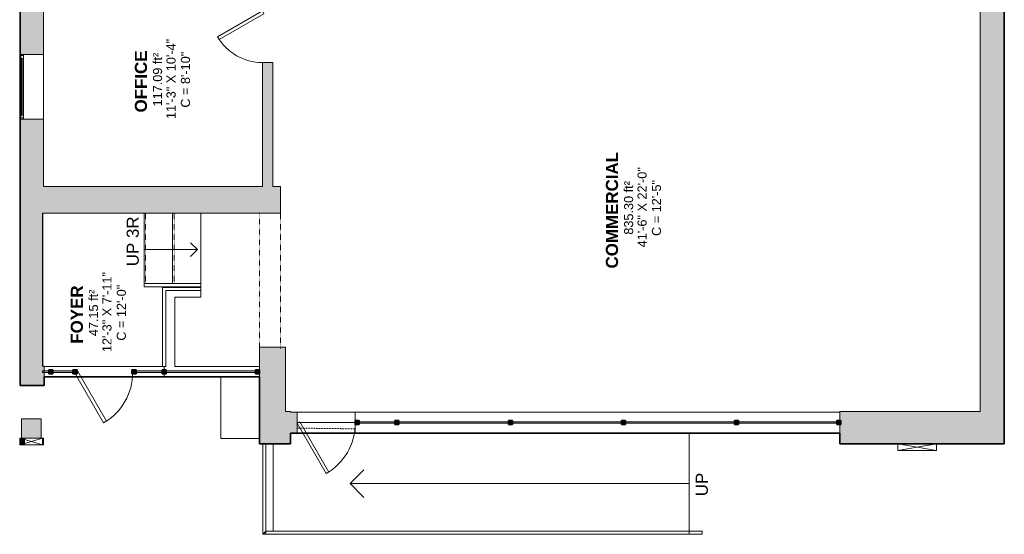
# Model space of a CAD drawing. Header units: inches. Extents: x 20 to 636, y -384 to 556.
# Tile 1 of 3: x 20 to 630, y -384 to -65. Entities that reach past the tile are written whole.
import ezdxf

# ---------------------------------------------------------------- set-up
doc = ezdxf.new("R2010")
doc.units = ezdxf.units.IN
doc.header["$MEASUREMENT"] = 0
doc.linetypes.add('Dash', pattern=[0.23622, 0.11811, -0.11811])
doc.linetypes.add('Overhead', pattern=[0.15625, 0.09375, -0.0625])
for name, color, linetype, lineweight in [('A-AREA', 32, 'Dash', 9), ('A-AREA-IDEN', 2, 'Continuous', 9), ('A-DETL', 90, 'Continuous', 9), ('A-DOOR', 31, 'Continuous', 9), ('A-EXTEERIOR SPACES', 90, 'Continuous', 9), ('A-FLOR', 192, 'Continuous', 9), ('A-FLOR-HRAL', 11, 'Continuous', 9), ('A-FLOR-OVHD', 1, 'Overhead', 9), ('A-GENM', 13, 'Continuous', 9), ('A-GLAZ', 151, 'Continuous', 9), ('A-LEDGES', 90, 'Continuous', 9), ('A-WALL', 90, 'Continuous', 9), ('A-WALL-PATT', 111, 'Continuous', 9), ('G-ANNO-TEXT', 231, 'Continuous', 9), ('S-STRS', 90, 'Continuous', 9)]:
    doc.layers.add(name, color=color, linetype=linetype, lineweight=lineweight)
doc.styles.add('Arial_1', font='arial.ttf', dxfattribs={"height": 7.5})
doc.styles.add('Arial_2', font='arial.ttf', dxfattribs={"height": 5.625})
doc.styles.add('Arial_B', font='arialbd.ttf', dxfattribs={"height": 7.5})

# ---------------------------------------------------------------- blocks, each defined once
blk = doc.blocks.new('Planitar-Fixed - Default 1-5505659-Main Floor')
at = {"layer": 'A-GLAZ', "lineweight": 18}
for p, q in [((-20, 7.76), (-19.25, 7.76)), ((-19.25, 7.76), (-20, 7.76)), ((-19.25, 7.76), (-19.25, 5.53)), ((-19.25, 5.53), (-19.25, 7.76)), ((-19.25, 7.26), (-17.52, 7.26)), ((-17.52, 7.26), (-19.25, 7.26)), ((-19.25, 7.26), (-19.25, 5.53)), ((-17.52, 7.26), (-17.52, 5.53)), ((-17.52, 5.53), (-17.52, 7.26)), ((17.52, 7.26), (17.52, 5.53)), ((19.25, 7.26), (17.52, 7.26)), ((19.25, 7.26), (17.52, 7.26)), ((17.52, 7.26), (17.52, 5.53)), ((19.25, 7.76), (19.25, 5.53)), ((19.96, 7.76), (19.25, 7.76)), ((20, 7.76), (19.25, 7.76)), ((19.25, 7.76), (19.25, 5.53)), ((19.25, 5.53), (19.25, 7.26)), ((-19.25, 5.53), (-17.52, 5.53)), ((17.52, 5.53), (19.25, 5.53)), ((-20, -6.74), (-18.74, -6.74)), ((20, -6.74), (18.74, -6.74))]:
    blk.add_line(p, q, dxfattribs=at)
at = {"layer": 'A-GLAZ'}
for p, q in [((-19.25, 7.76), (19.25, 7.76)), ((-17.52, 7.26), (17.52, 7.26)), ((20, 5.53), (-20, 5.53)), ((-20, 5.53), (-20, -6.74)), ((20, -6.74), (20, 5.53)), ((-20, -6.74), (20, -6.74))]:
    blk.add_line(p, q, dxfattribs=at)
at = {"layer": 'A-GLAZ', "lineweight": 25}
blk.add_line((-17.52, 6.4), (17.52, 6.4), dxfattribs=at)
blk = doc.blocks.new('Planitar - Single Door - 3_-0 x 6_-8_-5506503-Main Floor')
at = {"layer": 'A-DOOR'}
for p, q in [((-1.73, 30.68), (0, 31.68)), ((16.27, -0.5), (-1.73, 30.68)), ((18, 0.5), (0, 31.68)), ((16.27, -0.5), (18, 0.5))]:
    blk.add_line(p, q, dxfattribs=at)
blk.add_arc((18, 0.5), 36, 120, 180, dxfattribs=at)
blk = doc.blocks.new('Top Rail Type - Top Rail_Internal_-5508236-Main Floor')
at = {"layer": 'A-FLOR-HRAL'}
for p, q in [((108.77, -279.55), (108.77, -230.57)), ((108.77, -230.57), (132.5, -230.57)), ((132.5, -230.57), (132.5, -232.53)), ((110.73, -232.53), (110.73, -279.55)), ((132.5, -232.53), (110.73, -232.53)), ((110.73, -279.55), (108.77, -279.55))]:
    blk.add_line(p, q, dxfattribs=at)
blk = doc.blocks.new('Top Rail Type - Top Rail_Internal_-V1-Main Floor')
at = {"layer": 'A-FLOR-HRAL'}
for p, q in [((108.77, -230.57), (132.5, -230.57)), ((108.77, -279.55), (108.77, -230.57)), ((132.5, -230.57), (132.5, -232.53)), ((110.73, -232.53), (132.5, -232.53)), ((110.73, -279.55), (110.73, -232.53)), ((108.77, -279.55), (110.73, -279.55))]:
    blk.add_line(p, q, dxfattribs=at)
blk = doc.blocks.new('Top Rail Type - Top Rail_Internal_-5508320-Main Floor')
at = {"layer": 'A-FLOR-HRAL'}
for p, q in [((97.25, -230.11), (97.25, -228.14)), ((97.25, -228.14), (132.5, -228.14)), ((132.5, -230.11), (97.25, -230.11)), ((132.5, -228.14), (132.5, -230.11))]:
    blk.add_line(p, q, dxfattribs=at)
blk = doc.blocks.new('Top Rail Type - Top Rail_Internal_-V2-Main Floor')
at = {"layer": 'A-FLOR-HRAL'}
for p, q in [((97.25, -228.14), (97.25, -230.11)), ((97.25, -228.14), (132.5, -228.14)), ((97.25, -230.11), (132.5, -230.11)), ((132.5, -228.14), (132.5, -230.11))]:
    blk.add_line(p, q, dxfattribs=at)
blk = doc.blocks.new('Planitar - Single Door - 3_-0 x 6_-8_-5508868-Main Floor')
at = {"layer": 'A-DOOR'}
for p, q in [((-1.73, 30.68), (0, 31.68)), ((16.27, -0.5), (-1.73, 30.68)), ((18, 0.5), (0, 31.68)), ((16.27, -0.5), (18, 0.5))]:
    blk.add_line(p, q, dxfattribs=at)
blk.add_arc((18, 0.5), 36, 120, 180, dxfattribs=at)
blk = doc.blocks.new('Top Rail Type - Top Rail_Internal_-5510588-Main Floor')
at = {"layer": 'A-FLOR-HRAL'}
for p, q in [((170.77, -383.48), (170.77, -327.5)), ((172.73, -327.5), (172.73, -383.48)), ((172.73, -383.48), (171.57, -383.48)), ((172.73, -381.52), (434.75, -381.52)), ((434.75, -383.48), (172.73, -383.48)), ((434.75, -383.48), (434.75, -381.52)), ((434.75, -381.52), (442.75, -381.52)), ((442.75, -383.48), (434.75, -383.48)), ((442.75, -381.52), (442.75, -383.48))]:
    blk.add_line(p, q, dxfattribs=at)
blk = doc.blocks.new('Top Rail Type - Top Rail_Internal_-V3-Main Floor')
at = {"layer": 'A-FLOR-HRAL'}
for p, q in [((170.77, -327.5), (170.77, -383.48)), ((172.73, -327.5), (172.73, -381.52)), ((171.75, -382.5), (170.77, -383.48)), ((170.77, -383.48), (171.75, -383.48)), ((172.73, -381.52), (171.57, -382.68)), ((172.73, -381.52), (434.75, -381.52)), ((172.73, -383.48), (434.75, -383.48)), ((434.75, -381.52), (442.75, -381.52)), ((434.75, -383.48), (442.75, -383.48)), ((442.75, -381.52), (442.75, -383.48))]:
    blk.add_line(p, q, dxfattribs=at)
blk = doc.blocks.new('Planitar - Single Door - 2_8-5512180-Main Floor')
at = {"layer": 'A-DOOR'}
for p, q in [((-1.73, 29.96), (0, 30.96)), ((16, 3.25), (0, 30.96)), ((14.27, 2.25), (-1.73, 29.96)), ((14.27, 2.25), (16, 3.25))]:
    blk.add_line(p, q, dxfattribs=at)
blk.add_arc((16, 3.25), 32, 120, 180, dxfattribs=at)
blk = doc.blocks.new('Signage - Signage-5643858-Main Floor')
at = {"layer": 'A-GENM'}
for p, q in [((563.75, -331.5), (587.75, -327.5)), ((587.75, -331.5), (563.75, -327.5)), ((563.75, -327.5), (587.75, -327.5)), ((563.75, -327.5), (563.75, -331.5)), ((587.75, -331.5), (587.75, -327.5)), ((587.75, -331.5), (563.75, -331.5))]:
    blk.add_line(p, q, dxfattribs=at)
blk = doc.blocks.new('Signage - Signage-5643859-Main Floor')
at = {"layer": 'A-GENM'}
for p, q in [((20.27, -324), (20.57, -324)), ((20.27, -324), (20.27, -328)), ((20.57, -328), (20.27, -328)), ((20.49, -328), (34.49, -324)), ((34.49, -328), (20.49, -324)), ((20.57, -324), (20.83, -324)), ((20.57, -328), (20.57, -324)), ((20.83, -328), (20.57, -328)), ((20.83, -324), (20.83, -328)), ((20.83, -324), (21.29, -324)), ((21.29, -328), (20.83, -328)), ((21.29, -324), (21.48, -324)), ((21.29, -324), (21.29, -328)), ((21.48, -328), (21.29, -328)), ((21.48, -324), (21.87, -324)), ((21.48, -324), (21.48, -328)), ((21.87, -328), (21.48, -328)), ((21.87, -324), (22.35, -324)), ((21.87, -324), (21.87, -328)), ((22.35, -328), (21.87, -328)), ((22.35, -324), (22.82, -324)), ((22.35, -324), (22.35, -328)), ((22.82, -328), (22.35, -328)), ((22.82, -324), (23.17, -324)), ((22.82, -324), (22.82, -328)), ((23.17, -328), (22.82, -328)), ((23.17, -324), (23.17, -328)), ((23.17, -324), (34.49, -324)), ((34.49, -328), (23.17, -328)), ((34.49, -324), (35.08, -324)), ((34.49, -328), (34.49, -324)), ((35.08, -328), (34.49, -328)), ((35.08, -324), (35.08, -328))]:
    blk.add_line(p, q, dxfattribs=at)

msp = doc.modelspace()

# ---------------------------------------------------------------- hatches: boundary and pattern name
at = {"layer": 'A-WALL'}
msp.add_hatch(color=8, dxfattribs=at).paths.add_polyline_path([(29.99, -324), (33.49, -324), (33.49, -312), (21.49, -312), (21.49, -324), (29.89, -324)], flags=0)
at = {"layer": 'A-WALL-PATT'}
for points in [[(614.75, -327.5), (629.75, -327.5), (629.75, -33.57), (614.75, -33.57), (614.75, -307.5)], [(181.75, -184.5), (181.75, -168), (34.99, -168), (34.99, -176.25), (34.49, -176.25), (34.49, -184.5), (121.11, -184.5)], [(34.49, -279.3), (34.49, -176.25), (20.49, -176.25), (20.49, -279.3)], [(184.75, -307.5), (184.75, -267.5), (168.75, -267.5), (168.75, -307.5)], [(20.49, -291.3), (35.5, -291.3), (35.5, -279.3), (20.49, -279.3)], [(40.75, -284.05), (40.75, -281.55), (38.25, -281.55), (38.25, -284.05)], [(55.75, -284.05), (55.75, -281.55), (53.25, -281.55), (53.25, -284.05)], [(92.29, -284.05), (92.29, -281.55), (89.79, -281.55), (89.79, -284.05)], [(111, -284.05), (111, -281.55), (108.5, -281.55), (108.5, -284.05)], [(168.75, -284.05), (168.75, -281.55), (166.25, -281.55), (166.25, -284.05)], [(188, -327.5), (188, -307.5), (168.75, -307.5), (168.75, -327.5)], [(191.99, -320.75), (191.99, -307.75), (188, -307.75), (188, -320.75)], [(576.72, -327.5), (614.75, -327.5), (614.75, -307.5), (528, -307.5), (528, -327.5), (575.8, -327.5)], [(230.49, -315.5), (230.49, -313), (227.99, -313), (227.99, -315.5)], [(255, -315.5), (255, -313), (252.5, -313), (252.5, -315.5)], [(322.75, -315.5), (325.25, -315.5), (325.25, -313), (322.75, -313)], [(395.25, -315.5), (395.25, -313), (392.75, -313), (392.75, -315.5)], [(465.25, -315.5), (465.25, -313), (462.75, -313), (462.75, -315.5)], [(528.5, -315.5), (528.5, -313), (526, -313), (526, -315.5)]]:
    msp.add_hatch(color=9, dxfattribs=at).paths.add_polyline_path(points, flags=0)
h = msp.add_hatch(color=9, dxfattribs=at)
h.paths.add_polyline_path([(34.49, -176.25), (34.99, -176.25), (34.99, -126.29), (20.49, -126.29), (20.49, -176.25)], flags=0)
h.paths.add_polyline_path([(34.99, -86.29), (34.99, -37.07), (20.49, -37.07), (20.49, -86.29), (22.72, -86.29)], flags=0)
h = msp.add_hatch(color=9, dxfattribs=at)
h.paths.add_polyline_path([(177, -168), (177, -91.32), (170.5, -91.32), (170.5, -168)], flags=0)
h.paths.add_polyline_path([(170.5, -59.32), (177, -59.32), (177, -43.57), (170.5, -43.57)], flags=0)
h = msp.add_hatch(color=9, dxfattribs=at)
h.paths.add_polyline_path([(166.25, -283.3), (166.25, -282.3), (111, -282.3), (111, -283.3), (121.11, -283.3)], flags=0)
h.paths.add_polyline_path([(108.5, -283.3), (108.5, -282.3), (92.29, -282.3), (92.29, -283.3)], flags=0)
h.paths.add_polyline_path([(34.49, -283.3), (38.25, -283.3), (38.25, -282.3), (34.49, -282.3)], flags=0)
h.paths.add_polyline_path([(54.25, -283.3), (54.25, -282.3), (40.75, -282.3), (40.75, -283.3)], flags=0)
h = msp.add_hatch(color=9, dxfattribs=at)
h.paths.add_polyline_path([(526, -314.75), (526, -313.75), (465.25, -313.75), (465.25, -314.75), (525.27, -314.75)], flags=0)
h.paths.add_polyline_path([(462.75, -314.75), (462.75, -313.75), (395.25, -313.75), (395.25, -314.75)], flags=0)
h.paths.add_polyline_path([(392.75, -314.75), (392.75, -313.75), (325.25, -313.75), (325.25, -314.75)], flags=0)
h.paths.add_polyline_path([(322.75, -314.75), (322.75, -313.75), (255, -313.75), (255, -314.75)], flags=0)
h.paths.add_polyline_path([(230.49, -314.75), (252.5, -314.75), (252.5, -313.75), (230.49, -313.75)], flags=0)

# ---------------------------------------------------------------- linework, layer by layer
at = {"layer": 'A-AREA'}
for p, q in [((97.25, -184.5), (97.25, -228.14)), ((227.99, -318.17), (191.99, -317.72)), ((434.75, -381.52), (434.75, -320.75))]:
    msp.add_line(p, q, dxfattribs=at)
at = {"layer": 'A-DETL', "lineweight": 35}
for p, q in [((629.75, -327.5), (629.75, -33.5)), ((20.49, -37.07), (20.49, -291.3)), ((35.5, -291.3), (35.5, -286.05)), ((35.5, -286.05), (168.75, -286.05)), ((168.75, -286.05), (168.75, -327.5)), ((20.49, -291.3), (35.5, -291.3)), ((188, -327.5), (188, -320.75)), ((188, -320.75), (528, -320.75)), ((528, -320.75), (528, -327.5)), ((168.75, -327.5), (188, -327.5)), ((528, -327.5), (629.75, -327.5))]:
    msp.add_line(p, q, dxfattribs=at)
at = {"layer": 'A-DETL'}
for p, q in [((97.25, -207.13), (130.25, -207.13)), ((130.25, -207.13), (126.01, -202.88)), ((130.25, -207.13), (126.01, -211.37)), ((224.75, -352.12), (233.24, -343.64)), ((434.75, -352.12), (224.75, -352.12)), ((224.75, -352.12), (233.24, -360.61))]:
    msp.add_line(p, q, dxfattribs=at)
at = {"layer": 'A-EXTEERIOR SPACES'}
for p, q in [((188, -327.5), (188, -320.75)), ((188, -320.75), (434.75, -320.75)), ((434.75, -320.75), (434.75, -381.52)), ((172.73, -327.5), (188, -327.5)), ((172.73, -381.52), (172.73, -327.5)), ((434.75, -381.52), (172.73, -381.52))]:
    msp.add_line(p, q, dxfattribs=at)
at = {"layer": 'A-FLOR'}
for p, q in [((34.5, -184.5), (34.5, -279.3)), ((132.5, -184.5), (132.5, -228.14)), ((35.5, -279.55), (108.77, -279.55)), ((144.75, -286.05), (144.75, -324.05)), ((168.75, -286.05), (144.75, -286.05)), ((191.99, -314.25), (227.99, -314.25)), ((434.75, -381.52), (434.75, -320.75)), ((144.75, -324.05), (168.75, -324.05)), ((177.25, -383.5), (434.75, -383.5))]:
    msp.add_line(p, q, dxfattribs=at)
at = {"layer": 'A-FLOR-OVHD'}
for p, q in [((168.75, -268.5), (168.75, -184.5)), ((181.75, -184.5), (181.75, -268.5))]:
    msp.add_line(p, q, dxfattribs=at)
at = {"layer": 'A-LEDGES'}
for p, q in [((168.75, -286.05), (144.75, -286.05)), ((144.75, -286.05), (144.75, -324.05)), ((168.75, -324.05), (168.75, -286.05)), ((144.75, -324.05), (168.75, -324.05))]:
    msp.add_line(p, q, dxfattribs=at)
at = {"layer": 'A-WALL'}
for p, q in [((629.75, -327.5), (629.75, -33.57)), ((20.49, -37.07), (20.49, -86.29)), ((34.99, -86.29), (34.99, -37.07)), ((614.75, -43.57), (614.75, -307.5)), ((20.49, -86.29), (22.72, -86.29)), ((170.5, -91.32), (170.5, -168)), ((177, -91.32), (170.5, -91.32)), ((177, -168), (177, -91.32)), ((20.49, -126.29), (20.49, -291.3)), ((22.72, -126.29), (20.49, -126.29)), ((34.99, -168), (34.99, -126.29)), ((170.5, -168), (34.99, -168)), ((181.75, -168), (177, -168)), ((181.75, -184.5), (181.75, -168)), ((34.49, -279.3), (34.49, -184.5)), ((34.49, -184.5), (181.75, -184.5)), ((109.75, -230.57), (109.75, -230.11)), ((132.5, -230.11), (132.5, -230.57)), ((116.25, -236.56), (116.25, -279.55)), ((132.5, -236.56), (116.25, -236.56)), ((132.5, -232.53), (132.5, -236.56)), ((184.75, -267.5), (168.75, -267.5)), ((168.75, -267.5), (168.75, -327.5)), ((184.75, -307.5), (184.75, -267.5)), ((35.5, -279.3), (34.49, -279.3)), ((35.5, -291.3), (35.5, -279.3)), ((109.75, -279.55), (109.75, -281.55)), ((116.25, -279.55), (168.75, -279.55)), ((38.25, -282.3), (34.49, -282.3)), ((34.49, -282.3), (34.49, -283.3)), ((34.49, -283.3), (38.25, -283.3)), ((54.25, -282.3), (40.75, -282.3)), ((40.75, -283.3), (54.25, -283.3)), ((54.25, -283.3), (54.25, -282.3)), ((108.5, -282.3), (92.29, -282.3)), ((92.29, -283.3), (108.5, -283.3)), ((109.75, -284.05), (109.75, -286.05)), ((144.75, -286.05), (109.75, -286.05)), ((166.25, -282.3), (111, -282.3)), ((111, -283.3), (166.25, -283.3)), ((20.49, -291.3), (35.5, -291.3)), ((188, -307.5), (184.75, -307.5)), ((188, -307.75), (188, -307.5)), ((188, -307.75), (528, -307.75)), ((191.99, -320.75), (191.99, -307.75)), ((227.99, -307.75), (227.99, -313)), ((614.75, -307.5), (528, -307.5)), ((528, -307.5), (528, -327.5)), ((33.49, -312), (21.49, -312)), ((21.49, -312), (21.49, -324)), ((33.49, -324), (33.49, -312)), ((227.99, -315.5), (227.99, -320.75)), ((252.5, -313.75), (230.49, -313.75)), ((230.49, -314.75), (252.5, -314.75)), ((322.75, -313.75), (255, -313.75)), ((255, -314.75), (322.75, -314.75)), ((392.75, -313.75), (325.25, -313.75)), ((325.25, -314.75), (392.75, -314.75)), ((462.75, -313.75), (395.25, -313.75)), ((395.25, -314.75), (462.75, -314.75)), ((526, -313.75), (465.25, -313.75)), ((465.25, -314.75), (526, -314.75)), ((188, -327.5), (188, -320.75)), ((528, -320.75), (188, -320.75)), ((168.75, -327.5), (188, -327.5)), ((170.75, -383.5), (170.75, -327.5)), ((177.25, -327.5), (177.25, -381.52)), ((528, -327.5), (563.75, -327.5)), ((587.75, -327.5), (629.75, -327.5)), ((170.75, -383.5), (177.25, -383.5))]:
    msp.add_line(p, q, dxfattribs=at)
at = {"layer": 'A-WALL', "lineweight": 35}
for p, q in [((40.75, -281.55), (38.25, -281.55)), ((38.25, -281.55), (38.25, -284.05)), ((38.25, -284.05), (40.75, -284.05)), ((40.75, -284.05), (40.75, -281.55)), ((55.75, -281.55), (53.25, -281.55)), ((53.25, -281.55), (53.25, -284.05)), ((53.25, -284.05), (55.75, -284.05)), ((55.75, -284.05), (55.75, -281.55)), ((92.29, -281.55), (89.79, -281.55)), ((89.79, -281.55), (89.79, -284.05)), ((89.79, -284.05), (92.29, -284.05)), ((92.29, -284.05), (92.29, -281.55)), ((111, -281.55), (108.5, -281.55)), ((108.5, -281.55), (108.5, -284.05)), ((108.5, -284.05), (111, -284.05)), ((111, -284.05), (111, -281.55)), ((168.75, -281.55), (166.25, -281.55)), ((166.25, -281.55), (166.25, -284.05)), ((166.25, -284.05), (168.75, -284.05)), ((168.75, -284.05), (168.75, -281.55)), ((227.99, -313), (227.99, -315.5)), ((230.49, -313), (227.99, -313)), ((227.99, -315.5), (230.49, -315.5)), ((230.49, -315.5), (230.49, -313)), ((252.5, -313), (252.5, -315.5)), ((255, -313), (252.5, -313)), ((252.5, -315.5), (255, -315.5)), ((255, -315.5), (255, -313)), ((322.75, -313), (322.75, -315.5)), ((325.25, -313), (322.75, -313)), ((322.75, -315.5), (325.25, -315.5)), ((325.25, -315.5), (325.25, -313)), ((392.75, -313), (392.75, -315.5)), ((395.25, -313), (392.75, -313)), ((392.75, -315.5), (395.25, -315.5)), ((395.25, -315.5), (395.25, -313)), ((462.75, -313), (462.75, -315.5)), ((465.25, -313), (462.75, -313)), ((462.75, -315.5), (465.25, -315.5)), ((465.25, -315.5), (465.25, -313)), ((526, -313), (526, -315.5)), ((528.5, -313), (526, -313)), ((526, -315.5), (528.5, -315.5)), ((528.5, -315.5), (528.5, -313))]:
    msp.add_line(p, q, dxfattribs=at)
at = {"layer": 'S-STRS'}
for p, q in [((97.25, -184.5), (97.25, -228.14)), ((114.87, -184.5), (114.87, -228.14)), ((132.5, -184.5), (132.5, -228.14))]:
    msp.add_line(p, q, dxfattribs=at)
at = {"layer": 'S-STRS', "linetype": 'Overhead'}
for p, q in [((98.23, -184.5), (98.23, -228.14)), ((115.86, -184.5), (115.86, -228.14))]:
    msp.add_line(p, q, dxfattribs=at)

# ---------------------------------------------------------------- block references
at = {"layer": 'A-DOOR'}
for name, p, rotation in [('Planitar - Single Door - 2_8-5512180-Main Floor', (173.75, -75.32), 89.99999999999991), ('Planitar - Single Door - 3_-0 x 6_-8_-5508868-Main Floor', (72.25, -282.8), 180), ('Planitar - Single Door - 3_-0 x 6_-8_-5506503-Main Floor', (209.99, -314.25), 180)]:
    msp.add_blockref(name, p, dxfattribs=dict(at, rotation=rotation))
at = {"layer": 'A-FLOR-HRAL'}
for name in ['Top Rail Type - Top Rail_Internal_-5508320-Main Floor', 'Top Rail Type - Top Rail_Internal_-V2-Main Floor', 'Top Rail Type - Top Rail_Internal_-5508236-Main Floor', 'Top Rail Type - Top Rail_Internal_-V1-Main Floor', 'Top Rail Type - Top Rail_Internal_-5510588-Main Floor', 'Top Rail Type - Top Rail_Internal_-V3-Main Floor']:
    msp.add_blockref(name, (0, 0), dxfattribs=at)
at = {"layer": 'A-GENM'}
for name in ['Signage - Signage-5643859-Main Floor', 'Signage - Signage-5643858-Main Floor']:
    msp.add_blockref(name, (0, 0), dxfattribs=at)
at = {"layer": 'A-GLAZ', "rotation": 89.99999999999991}
msp.add_blockref('Planitar-Fixed - Default 1-5505659-Main Floor', (28.25, -106.28), dxfattribs=at)

# ---------------------------------------------------------------- texts
at = {"layer": 'A-AREA-IDEN', "attachment_point": 1, "rotation": 90}
for s, insert, char_height, width, style in [('11\'-3" X 10\'-4"', (111.13, -126.29), 5.625, 57.1912, 'Arial_2'), ('117.09 ft²', (102.8, -118.47), 5.625, 38.2537, 'Arial_2'), ('OFFICE', (91.56, -122.23), 7.5, 47.3437, 'Arial_B'), ('C = 8\'-10"', (120.05, -119.25), 5.625, 40.1475, 'Arial_2'), ('COMMERCIAL', (383.14, -218.85), 7.5, 89.0062, 'Arial_B'), ('41\'-6" X 22\'-0"', (402.71, -205.74), 5.625, 57.1912, 'Arial_2'), ('835.30 ft²', (394.38, -197.92), 5.625, 38.2537, 'Arial_2'), ('C = 12\'-5"', (411.62, -198.7), 5.625, 40.1475, 'Arial_2'), ('12\'-3" X 7\'-11"', (71.47, -270.63), 5.625, 57.1912, 'Arial_2'), ('C = 12\'-0"', (80.38, -263.59), 5.625, 40.1475, 'Arial_2'), ('FOYER', (51.9, -265.45), 7.5, 44.6925, 'Arial_B'), ('47.15 ft²', (63.14, -260.78), 5.625, 33.33, 'Arial_2')]:
    msp.add_mtext(s, dxfattribs=dict(at, insert=insert, char_height=char_height, width=width, style=style))
at = {"layer": 'G-ANNO-TEXT', "color": 7, "char_height": 7.5, "attachment_point": 1, "rotation": 90, "style": 'Arial_1'}
for s, insert, width in [('UP 3R', (86.48, -217.46), 38.6325), ('UP', (438.74, -359.91), 18.18)]:
    msp.add_mtext(s, dxfattribs=dict(at, insert=insert, width=width))

doc.saveas('drawing.dxf')
